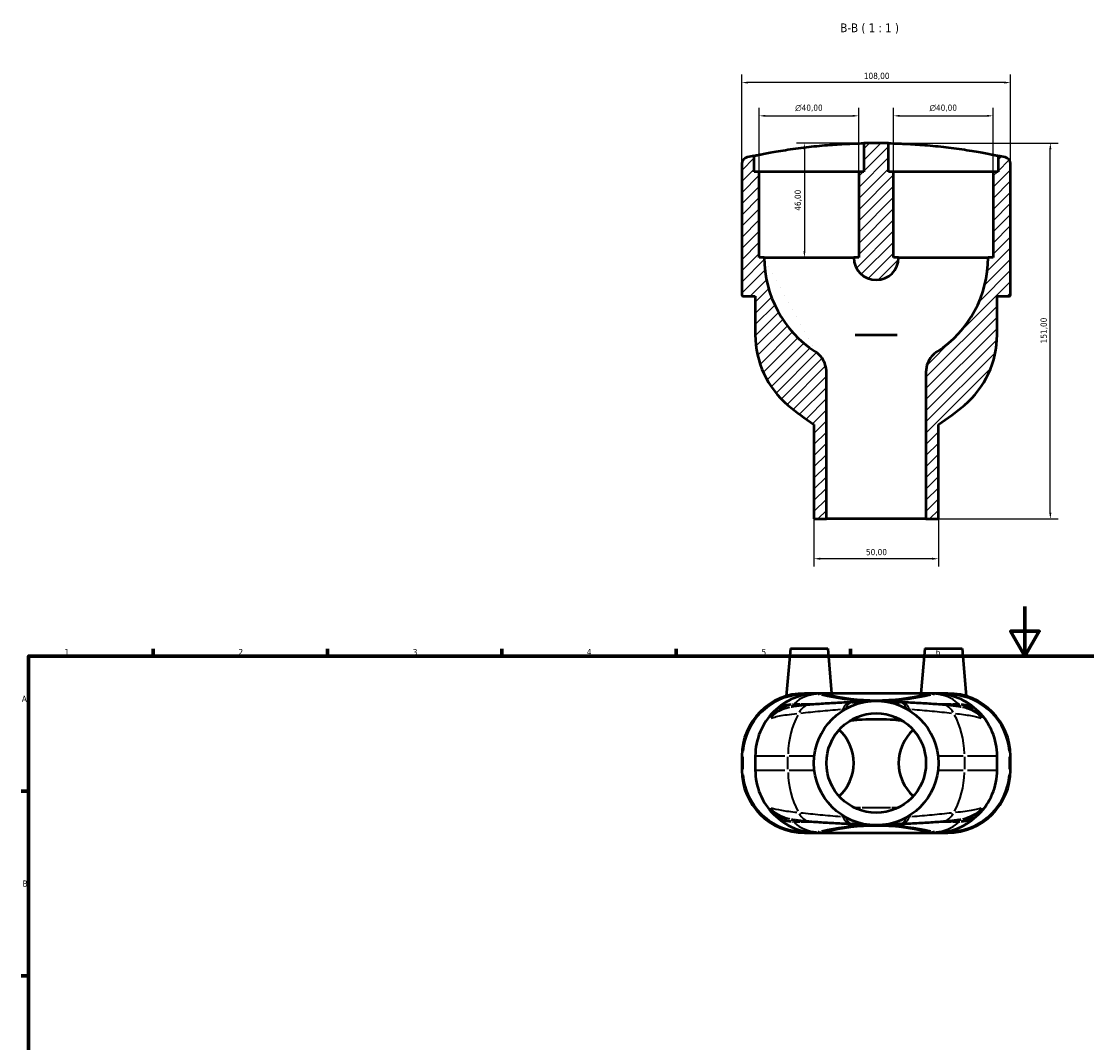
# Model space of a CAD drawing. Header units: millimetres. Extents: x 0 to 890, y 0 to 829.
# Tile 3 of 5: x 17 to 445, y 419 to 829. Entities that reach past the tile are written whole.
import ezdxf

# ---------------------------------------------------------------- set-up
doc = ezdxf.new("R2010")
doc.units = ezdxf.units.MM
for name, color, linetype, lineweight in [('Border (ISO)', 7, 'Continuous', 70), ('Dimension (ISO)', 7, 'Continuous', 25), ('Hatch (ISO)', 7, 'Continuous', 18), ('Symbol (ISO)', 7, 'Continuous', 25), ('Visible (ISO)', 7, 'Continuous', 50), ('Visible Narrow (ISO)', 7, 'Continuous', 35)]:
    doc.layers.add(name, color=color, linetype=linetype, lineweight=lineweight)
doc.styles.add('Label Text (ISO)', font='tahoma.ttf')
doc.styles.add('Note Text (ISO)', font='tahoma.ttf')
doc.dimstyles.new('Default (ISO)', dxfattribs={"dimtxt": 2.5, "dimasz": 2.5, "dimexe": 3.175, "dimexo": 0, "dimgap": 0.762, "dimtad": 1, "dimrnd": 1e-08, "dimzin": 0, "dimtxsty": 'Note Text (ISO)', "dimcen": 0.09, "dimdle": 10, "dimclrd": 256, "dimclre": 256, "dimclrt": 232, "dimazin": 0, "dimtfac": 1.40208, "dimtmove": 0, "dimatfit": 3, "dimfxl": 1, "dimtolj": 1, "dimtzin": 0, "dimlwd": -1, "dimlwe": -1, "dimarcsym": 0})

# ---------------------------------------------------------------- blocks, each defined once
blk = doc.blocks.new('Borders Default Border')
at = {"layer": 'Border (ISO)'}
for p, q in [((70.08, 574), (70.08, 576.9)), ((140.17, 574), (140.17, 576.9)), ((210.25, 574), (210.25, 576.9)), ((280.33, 574), (280.33, 576.9)), ((350.42, 574), (350.42, 576.9)), ((20, 519.75), (17.1, 519.75)), ((20, 445.5), (17.1, 445.5))]:
    blk.add_line(p, q, dxfattribs=at)
at = {"layer": 'Border (ISO)', "flags": 128}
for points in [[(420.5, 594), (420.5, 574), (414.73, 584), (426.27, 584), (420.5, 574)], [(20, 20), (20, 574), (821, 574), (821, 20), (20, 20)]]:
    blk.add_lwpolyline(points, dxfattribs=at)
at = {"layer": 'Border (ISO)', "color": 232, "true_color": 0xca0064, "char_height": 2.5, "attachment_point": 7, "style": 'Note Text (ISO)'}
for s, insert in [('1', (34.48, 574.4)), ('2', (104.37, 574.4)), ('3', (174.43, 574.35)), ('4', (244.42, 574.4)), ('5', (314.64, 574.35)), ('6', (384.66, 574.35)), ('A', (17.29, 555.62)), ('B', (17.59, 481.37))]:
    blk.add_mtext(s, dxfattribs=dict(at, insert=insert))
blk = doc.blocks.new('*D7')
at = {"layer": 'Defpoints', "color": 0, "transparency": 16777216}
for p in [(360.72, 780.14), (430.72, 780.14), (380.72, 629.14)]:
    blk.add_point(p, dxfattribs=at)
at = {"layer": 'Dimension (ISO)', "transparency": 16777216}
for p, q in [((360.72, 780.14), (433.9, 780.14)), ((430.72, 631.64), (430.72, 777.64)), ((380.72, 629.14), (433.9, 629.14))]:
    blk.add_line(p, q, dxfattribs=at)
for points in [[(430.31, 777.64), (431.14, 777.64), (430.72, 780.14)], [(430.31, 631.64), (431.14, 631.64), (430.72, 629.14)]]:
    blk.add_solid(points, dxfattribs=at)
at = {"layer": 'Dimension (ISO)', "color": 232, "true_color": 0xca0064, "transparency": 16777216, "insert": (426.79, 699.69), "char_height": 2.5, "attachment_point": 1, "rotation": 90, "style": 'Note Text (ISO)'}
blk.add_mtext('\\A1;151,00', dxfattribs=at)
blk = doc.blocks.new('*D8')
at = {"layer": 'Defpoints', "color": 0, "transparency": 16777216}
for p in [(353.72, 791.1), (313.72, 768.64), (353.72, 768.64)]:
    blk.add_point(p, dxfattribs=at)
at = {"layer": 'Dimension (ISO)', "transparency": 16777216}
for p, q in [((313.72, 768.64), (313.72, 794.28)), ((353.72, 768.64), (353.72, 794.28)), ((316.22, 791.1), (351.22, 791.1))]:
    blk.add_line(p, q, dxfattribs=at)
for points in [[(316.22, 791.52), (316.22, 790.69), (313.72, 791.1)], [(351.22, 791.52), (351.22, 790.69), (353.72, 791.1)]]:
    blk.add_solid(points, dxfattribs=at)
at = {"layer": 'Dimension (ISO)', "color": 232, "true_color": 0xca0064, "transparency": 16777216, "insert": (328.17, 795.63), "char_height": 2.5, "attachment_point": 1, "style": 'Note Text (ISO)'}
blk.add_mtext('\\A1;\\fAIGDT|b0|i0;\\H2.5000;\\ln\\fTahoma|b0|i0;\\H2.5000;40,00', dxfattribs=at)
blk = doc.blocks.new('*D9')
at = {"layer": 'Defpoints', "color": 0, "transparency": 16777216}
for p in [(407.72, 791.1), (367.72, 768.64), (407.72, 768.64)]:
    blk.add_point(p, dxfattribs=at)
at = {"layer": 'Dimension (ISO)', "transparency": 16777216}
for p, q in [((367.72, 768.64), (367.72, 794.28)), ((407.72, 768.64), (407.72, 794.28)), ((370.22, 791.1), (405.22, 791.1))]:
    blk.add_line(p, q, dxfattribs=at)
for points in [[(370.22, 791.52), (370.22, 790.69), (367.72, 791.1)], [(405.22, 791.52), (405.22, 790.69), (407.72, 791.1)]]:
    blk.add_solid(points, dxfattribs=at)
at = {"layer": 'Dimension (ISO)', "color": 232, "true_color": 0xca0064, "transparency": 16777216, "insert": (382.17, 795.63), "char_height": 2.5, "attachment_point": 1, "style": 'Note Text (ISO)'}
blk.add_mtext('\\A1;\\fAIGDT|b0|i0;\\H2.5000;\\ln\\fTahoma|b0|i0;\\H2.5000;40,00', dxfattribs=at)
blk = doc.blocks.new('*D10')
at = {"layer": 'Defpoints', "color": 0, "transparency": 16777216}
for p in [(306.72, 804.47), (306.72, 771.76), (414.72, 771.76)]:
    blk.add_point(p, dxfattribs=at)
at = {"layer": 'Dimension (ISO)', "transparency": 16777216}
for p, q in [((306.72, 771.76), (306.72, 807.65)), ((414.72, 771.76), (414.72, 807.65)), ((412.22, 804.47), (309.22, 804.47))]:
    blk.add_line(p, q, dxfattribs=at)
for points in [[(309.22, 804.89), (309.22, 804.06), (306.72, 804.47)], [(412.22, 804.89), (412.22, 804.06), (414.72, 804.47)]]:
    blk.add_solid(points, dxfattribs=at)
at = {"layer": 'Dimension (ISO)', "color": 232, "true_color": 0xca0064, "transparency": 16777216, "insert": (355.77, 808.41), "char_height": 2.5, "attachment_point": 1, "style": 'Note Text (ISO)'}
blk.add_mtext('\\A1;108,00', dxfattribs=at)
blk = doc.blocks.new('*D11')
at = {"layer": 'Defpoints', "color": 0, "transparency": 16777216}
for p in [(360.72, 780.14), (331.87, 734.14), (333.72, 734.14)]:
    blk.add_point(p, dxfattribs=at)
at = {"layer": 'Dimension (ISO)', "transparency": 16777216}
for p, q in [((360.72, 780.14), (328.7, 780.14)), ((331.87, 777.64), (331.87, 736.64))]:
    blk.add_line(p, q, dxfattribs=at)
for points in [[(331.46, 777.64), (332.29, 777.64), (331.87, 780.14)], [(331.46, 736.64), (332.29, 736.64), (331.87, 734.14)]]:
    blk.add_solid(points, dxfattribs=at)
at = {"layer": 'Dimension (ISO)', "color": 232, "true_color": 0xca0064, "transparency": 16777216, "insert": (327.94, 752.97), "char_height": 2.5, "attachment_point": 1, "rotation": 90, "style": 'Note Text (ISO)'}
blk.add_mtext('\\A1;46,00', dxfattribs=at)
blk = doc.blocks.new('*D12')
at = {"layer": 'Defpoints', "color": 0, "transparency": 16777216}
for p in [(335.72, 629.14), (385.72, 629.14), (335.72, 613.14)]:
    blk.add_point(p, dxfattribs=at)
at = {"layer": 'Dimension (ISO)', "transparency": 16777216}
for p, q in [((335.72, 629.14), (335.72, 609.97)), ((385.72, 629.14), (385.72, 609.97)), ((383.22, 613.14), (338.22, 613.14))]:
    blk.add_line(p, q, dxfattribs=at)
for points in [[(338.22, 613.56), (338.22, 612.73), (335.72, 613.14)], [(383.22, 613.56), (383.22, 612.73), (385.72, 613.14)]]:
    blk.add_solid(points, dxfattribs=at)
at = {"layer": 'Dimension (ISO)', "color": 232, "true_color": 0xca0064, "transparency": 16777216, "insert": (356.62, 617.08), "char_height": 2.5, "attachment_point": 1, "style": 'Note Text (ISO)'}
blk.add_mtext('\\A1;50,00', dxfattribs=at)

msp = doc.modelspace()

# ---------------------------------------------------------------- hatches: boundary and pattern name
at = {"layer": 'Hatch (ISO)'}
h = msp.add_hatch(dxfattribs=at)
h.set_pattern_fill('ANSI31', color=256, scale=25.4, style=0)
h.set_pattern_definition([(45, (0, 0), (-2.245064, 2.245064), [])])
edge = h.paths.add_edge_path()
edge.add_line((409.722, 775.093), (409.722, 768.645))
edge.add_line((409.722, 768.645), (407.722, 768.645))
edge.add_line((407.722, 768.645), (407.722, 734.145))
edge.add_line((407.722, 734.145), (405.722, 734.145))
edge.add_ellipse((360.722, 734.145), major_axis=(45, 0), ratio=1, start_angle=303.05573, end_angle=360, ccw=False)
edge.add_spline(control_points=[(385.267, 696.428), (384.421, 695.878), (383.664, 695.202), (382.376, 693.648), (381.854, 692.777), (380.976, 690.639), (380.722, 689.349), (380.722, 688.047)], knot_values=[-0.996239, -0.996239, -0.996239, -0.996239, -0.6934417, -0.6934417, -0.3906445, -0.3906445, 0, 0, 0, 0], degree=3, periodic=0)
edge.add_line((380.722, 688.047), (380.722, 629.145))
edge.add_line((380.722, 629.145), (385.722, 629.145))
edge.add_line((385.722, 629.145), (385.722, 667.133))
edge.add_ellipse((328.322, 755.545), major_axis=(57.4, -88.412), ratio=1, start_angle=0, end_angle=7.07492)
edge.add_ellipse((372.422, 703.115), major_axis=(23.752, -28.239), ratio=1, start_angle=0, end_angle=49.93204)
edge.add_line((409.322, 703.115), (409.322, 718.645))
edge.add_line((409.322, 718.645), (414.222, 718.645))
edge.add_ellipse((414.222, 719.145), major_axis=(0, -0.5), ratio=1, start_angle=0, end_angle=90)
edge.add_line((414.722, 719.145), (414.722, 771.757))
edge.add_ellipse((411.922, 771.757), major_axis=(2.8, 0), ratio=1, start_angle=0, end_angle=77.54241)
edge.add_ellipse((360.722, 539.996), major_axis=(51.804, 234.494), ratio=1, start_angle=0, end_angle=0.68424)
edge = h.paths.add_edge_path()
edge.add_line((365.722, 768.645), (365.722, 780.093))
edge.add_ellipse((360.722, 539.996), major_axis=(5, 240.096), ratio=1, start_angle=0, end_angle=2.38602)
edge.add_line((355.722, 780.093), (355.722, 768.645))
edge.add_line((355.722, 768.645), (353.722, 768.645))
edge.add_line((353.722, 768.645), (353.722, 734.145))
edge.add_line((353.722, 734.145), (351.722, 734.145))
edge.add_ellipse((360.722, 734.145), major_axis=(-9, 0), ratio=1, start_angle=0, end_angle=180)
edge.add_line((369.722, 734.145), (367.722, 734.145))
edge.add_line((367.722, 734.145), (367.722, 768.645))
edge.add_line((367.722, 768.645), (365.722, 768.645))
edge = h.paths.add_edge_path()
edge.add_ellipse((309.522, 771.757), major_axis=(-0.604, 2.734), ratio=1, start_angle=0, end_angle=77.54241)
edge.add_line((306.722, 771.757), (306.722, 719.145))
edge.add_ellipse((307.222, 719.145), major_axis=(-0.5, 0), ratio=1, start_angle=0, end_angle=90)
edge.add_line((307.222, 718.645), (312.122, 718.645))
edge.add_line((312.122, 718.645), (312.122, 703.115))
edge.add_ellipse((349.022, 703.115), major_axis=(-36.9, 0), ratio=1, start_angle=0, end_angle=49.93204)
edge.add_ellipse((393.122, 755.545), major_axis=(-67.852, -80.669), ratio=1, start_angle=0, end_angle=7.07492)
edge.add_line((335.722, 667.133), (335.722, 629.145))
edge.add_line((335.722, 629.145), (340.722, 629.145))
edge.add_line((340.722, 629.145), (340.722, 688.047))
edge.add_spline(control_points=[(340.722, 688.047), (340.722, 689.056), (340.569, 690.06), (339.968, 691.987), (339.524, 692.9), (338.21, 694.801), (337.268, 695.718), (336.176, 696.428)], knot_values=[-0.996239, -0.996239, -0.996239, -0.996239, -0.6934417, -0.6934417, -0.3906445, -0.3906445, 0, 0, 0, 0], degree=3, periodic=0)
edge.add_ellipse((360.722, 734.145), major_axis=(-24.545, -37.716), ratio=1, start_angle=303.05573, end_angle=360, ccw=False)
edge.add_line((315.722, 734.145), (313.722, 734.145))
edge.add_line((313.722, 734.145), (313.722, 768.645))
edge.add_line((313.722, 768.645), (311.722, 768.645))
edge.add_line((311.722, 768.645), (311.722, 775.093))
edge.add_ellipse((360.722, 539.996), major_axis=(-49, 235.096), ratio=1, start_angle=0, end_angle=0.68424)

# ---------------------------------------------------------------- linework, layer by layer
at = {"layer": 'Visible (ISO)'}
for p, q in [((355.722, 780.093), (355.722, 768.645)), ((365.722, 768.645), (365.722, 780.093)), ((306.722, 771.757), (306.722, 719.145)), ((311.722, 768.645), (311.722, 775.093)), ((409.722, 775.093), (409.722, 768.645)), ((414.722, 719.145), (414.722, 771.757)), ((313.722, 768.645), (311.722, 768.645)), ((313.722, 734.145), (313.722, 768.645)), ((353.722, 768.645), (313.722, 768.645)), ((355.722, 768.645), (353.722, 768.645)), ((353.722, 768.645), (353.722, 734.145)), ((367.722, 768.645), (365.722, 768.645)), ((367.722, 734.145), (367.722, 768.645)), ((407.722, 768.645), (367.722, 768.645)), ((409.722, 768.645), (407.722, 768.645)), ((407.722, 768.645), (407.722, 734.145)), ((315.722, 734.145), (313.722, 734.145)), ((315.722, 734.145), (351.722, 734.145)), ((353.722, 734.145), (351.722, 734.145)), ((369.722, 734.145), (367.722, 734.145)), ((369.722, 734.145), (405.722, 734.145)), ((407.722, 734.145), (405.722, 734.145)), ((307.222, 718.645), (312.122, 718.645)), ((312.122, 718.645), (312.122, 703.115)), ((409.322, 703.115), (409.322, 718.645)), ((409.322, 718.645), (414.222, 718.645)), ((369.169, 702.945), (352.274, 702.945)), ((340.722, 629.145), (340.722, 688.047)), ((380.722, 688.047), (380.722, 629.145)), ((335.722, 667.133), (335.722, 629.145)), ((385.722, 629.145), (385.722, 667.133)), ((335.722, 629.145), (340.722, 629.145)), ((380.722, 629.145), (340.722, 629.145)), ((380.722, 629.145), (385.722, 629.145)), ((326.222, 577.052), (324.551, 557.95)), ((326.222, 577.052), (341.222, 577.052)), ((341.222, 577.052), (342.797, 559.052)), ((380.222, 577.052), (378.647, 559.052)), ((380.222, 577.052), (395.222, 577.052)), ((395.222, 577.052), (396.893, 557.95)), ((337.322, 559.052), (331.922, 559.052)), ((338.896, 559.052), (337.322, 559.052)), ((382.521, 559.052), (338.922, 559.052)), ((384.122, 559.052), (382.548, 559.052)), ((389.522, 559.052), (384.122, 559.052)), ((306.722, 533.852), (306.722, 528.252)), ((312.122, 533.852), (312.122, 528.252)), ((409.322, 528.252), (409.322, 533.852)), ((414.722, 528.252), (414.722, 533.852)), ((331.922, 503.052), (337.322, 503.052)), ((337.322, 503.052), (338.896, 503.052)), ((338.922, 503.052), (382.521, 503.052)), ((382.548, 503.052), (384.122, 503.052)), ((384.122, 503.052), (389.522, 503.052))]:
    msp.add_line(p, q, dxfattribs=at)
for radius in [25, 20]:
    msp.add_circle((360.722, 531.052), radius, dxfattribs=at)
for centre, radius, start, end in [((360.722, 539.996), 240.148, 88.80699, 91.19301), ((309.522, 771.757), 2.8, 102.45759, 180), ((360.722, 539.996), 240.148, 101.77335, 102.45759), ((360.722, 539.996), 240.148, 77.54241, 78.22665), ((411.922, 771.757), 2.8, 0, 77.54241), ((360.722, 734.145), 45, 180, 236.94427), ((360.722, 734.145), 9, 180, 0), ((360.722, 734.145), 45, 303.05573, 0), ((307.222, 719.145), 0.5, 180, 270), ((414.222, 719.145), 0.5, 270, 0), ((349.022, 703.115), 36.9, 180, 229.93204), ((372.422, 703.115), 36.9, 310.06796, 0), ((393.122, 755.545), 105.411, 229.93204, 237.00696), ((328.322, 755.545), 105.411, 302.99304, 310.06796), ((331.922, 533.852), 25.2, 90, 180), ((337.322, 533.852), 25.2, 90, 134.78771), ((360.722, 640.966), 84.714, 256.06141, 283.93859), ((384.122, 533.852), 25.2, 45.21229, 90), ((389.522, 533.852), 25.2, 0, 90), ((337.322, 533.852), 25.2, 134.78771, 180), ((384.122, 533.852), 25.2, 0, 45.21229), ((333.722, 531.052), 18, 312.20697, 47.79303), ((387.722, 531.052), 18, 132.20697, 227.79303), ((331.922, 528.252), 25.2, 180, 270), ((337.322, 528.252), 25.2, 180, 225.21229), ((389.522, 528.252), 25.2, 270, 0), ((384.122, 528.252), 25.2, 314.78771, 0), ((337.322, 528.252), 25.2, 225.21229, 270), ((384.122, 528.252), 25.2, 270, 314.78771), ((360.722, 421.138), 84.714, 76.06141, 103.93859)]:
    msp.add_arc(centre, radius, start, end, dxfattribs=at)
for centre, major_axis, ratio, start_param, end_param in [((360.893, 552.869), (-26.049, 0.038), 0.1092595, 5.098838, 5.134747), ((360.555, 552.872), (-26.04, -0.037), 0.1091872, 4.2900279, 4.3259499), ((360.889, 509.232), (26.04, 0.037), 0.1091872, 4.2900279, 4.3259499), ((360.551, 509.235), (26.049, -0.038), 0.1092595, 5.098838, 5.134747)]:
    msp.add_ellipse(centre, major_axis=major_axis, ratio=ratio, start_param=start_param, end_param=end_param, dxfattribs=at)
for points, knots in [([(311.722, 775.093), (311.722, 775.093), (311.854, 775.12), (312.41, 775.235), (312.834, 775.322), (313.952, 775.547), (314.648, 775.685), (316.253, 775.993), (317.163, 776.163), (319.108, 776.514), (320.212, 776.706), (322.618, 777.106), (323.918, 777.312), (326.633, 777.717), (328.049, 777.916), (330.9, 778.29), (332.334, 778.465), (335.099, 778.778), (336.524, 778.927), (339.363, 779.197), (340.776, 779.319), (343.488, 779.529), (344.789, 779.619), (347.197, 779.767), (348.303, 779.825), (350.257, 779.919), (351.173, 779.956), (352.788, 780.015), (353.487, 780.036), (354.609, 780.067), (355.033, 780.077), (355.59, 780.09), (355.722, 780.093), (355.722, 780.093)], [6.6551046, 6.6551046, 6.6551046, 6.6551046, 7.0697616, 7.0697616, 7.4844186, 7.4844186, 7.8990756, 7.8990756, 8.3137326, 8.3137326, 8.7328381, 8.7328381, 9.1519435, 9.1519435, 9.571049, 9.571049, 9.9901544, 9.9901544, 10.4058665, 10.4058665, 10.8215785, 10.8215785, 11.2372906, 11.2372906, 11.6530026, 11.6530026, 12.0673043, 12.0673043, 12.4816059, 12.4816059, 12.8959075, 12.8959075, 13.3102092, 13.3102092, 13.3102092, 13.3102092]), ([(365.722, 780.093), (365.722, 780.093), (365.854, 780.09), (366.41, 780.077), (366.835, 780.067), (367.957, 780.036), (368.656, 780.015), (370.27, 779.956), (371.186, 779.919), (373.141, 779.825), (374.247, 779.767), (376.654, 779.619), (377.956, 779.529), (380.668, 779.319), (382.081, 779.197), (384.919, 778.927), (386.345, 778.778), (389.11, 778.465), (390.544, 778.29), (393.394, 777.916), (394.81, 777.717), (397.525, 777.312), (398.826, 777.106), (401.231, 776.706), (402.336, 776.514), (404.281, 776.163), (405.19, 775.993), (406.795, 775.685), (407.491, 775.547), (408.61, 775.322), (409.033, 775.235), (409.589, 775.12), (409.722, 775.093), (409.722, 775.093)], [6.6551046, 6.6551046, 6.6551046, 6.6551046, 7.0694062, 7.0694062, 7.4837079, 7.4837079, 7.8980095, 7.8980095, 8.3123112, 8.3123112, 8.7280232, 8.7280232, 9.1437353, 9.1437353, 9.5594473, 9.5594473, 9.9751593, 9.9751593, 10.3942648, 10.3942648, 10.8133703, 10.8133703, 11.2324757, 11.2324757, 11.6515812, 11.6515812, 12.0662382, 12.0662382, 12.4808952, 12.4808952, 12.8955522, 12.8955522, 13.3102092, 13.3102092, 13.3102092, 13.3102092]), ([(340.722, 688.047), (340.722, 689.056), (340.569, 690.06), (339.968, 691.987), (339.524, 692.9), (338.21, 694.801), (337.268, 695.718), (336.176, 696.428)], [-0.99623899, -0.99623899, -0.99623899, -0.99623899, -0.69344173, -0.69344173, -0.39064447, -0.39064447, 0, 0, 0, 0]), ([(385.267, 696.428), (384.421, 695.878), (383.664, 695.202), (382.376, 693.648), (381.854, 692.777), (380.976, 690.639), (380.722, 689.349), (380.722, 688.047)], [-0.99623899, -0.99623899, -0.99623899, -0.99623899, -0.69344173, -0.69344173, -0.39064447, -0.39064447, 0, 0, 0, 0]), ([(338.896, 559.052), (338.516, 559.052), (338.129, 558.928), (337.744, 558.683), (337.742, 558.682), (337.74, 558.681)], [0.12079755, 0.12079755, 0.12079755, 0.12079755, 0.42851276, 0.42851276, 0.4301123, 0.4301123, 0.4301123, 0.4301123]), ([(338.922, 559.052), (338.92, 559.052), (338.917, 559.052), (338.908, 559.052), (338.902, 559.052), (338.896, 559.052)], [0.1301869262, 0.1301869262, 0.1301869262, 0.1301869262, 0.1324153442, 0.1324153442, 0.1375459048, 0.1375459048, 0.1375459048, 0.1375459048]), ([(383.703, 558.681), (383.701, 558.682), (383.7, 558.683), (383.435, 558.852), (383.17, 558.962), (382.787, 559.04), (382.667, 559.052), (382.548, 559.052)], [-0.00159982, -0.00159982, -0.00159982, -0.00159982, 0, 0, 0.21101067, 0.21101067, 0.30751942, 0.30751942, 0.30751942, 0.30751942]), ([(333.977, 554.498), (333.415, 554.455), (332.866, 554.411), (331.796, 554.315), (331.275, 554.265), (330.261, 554.159), (329.768, 554.103), (328.809, 553.984), (328.343, 553.921), (327.433, 553.786), (326.99, 553.715), (326.553, 553.637)], [0, 0, 0, 0, 0.19347638, 0.19347638, 0.38695276, 0.38695276, 0.58042914, 0.58042914, 0.77390552, 0.77390552, 0.9673819, 0.9673819, 0.9673819, 0.9673819]), ([(350.218, 555.48), (349.077, 555.426), (347.947, 555.369), (345.707, 555.251), (344.598, 555.19), (342.405, 555.064), (341.32, 554.998), (339.176, 554.863), (338.117, 554.793), (336.026, 554.648), (334.994, 554.574), (333.977, 554.498)], [0, 0, 0, 0, 0.3735146, 0.3735146, 0.7470291, 0.7470291, 1.1205437, 1.1205437, 1.4940583, 1.4940583, 1.8675728, 1.8675728, 1.8675728, 1.8675728]), ([(351.078, 555.519), (351.63, 555.543), (352.178, 555.568), (353.258, 555.62), (353.791, 555.648), (354.836, 555.705), (355.349, 555.734), (356.346, 555.796), (356.831, 555.828), (357.767, 555.895), (358.218, 555.93), (358.648, 555.966)], [-1.08712642, -1.08712642, -1.08712642, -1.08712642, -0.90035773, -0.90035773, -0.71358905, -0.71358905, -0.52682036, -0.52682036, -0.34005168, -0.34005168, -0.15328299, -0.15328299, -0.15328299, -0.15328299]), ([(362.795, 555.966), (363.226, 555.93), (363.676, 555.895), (364.612, 555.828), (365.097, 555.796), (366.095, 555.734), (366.607, 555.705), (367.653, 555.648), (368.186, 555.62), (369.266, 555.568), (369.813, 555.543), (370.365, 555.519)], [-1.10162003, -1.10162003, -1.10162003, -1.10162003, -0.91484229, -0.91484229, -0.72806456, -0.72806456, -0.54128682, -0.54128682, -0.35450909, -0.35450909, -0.16773135, -0.16773135, -0.16773135, -0.16773135]), ([(387.467, 554.498), (386.449, 554.574), (385.417, 554.648), (383.326, 554.793), (382.267, 554.863), (380.123, 554.998), (379.038, 555.064), (376.845, 555.19), (375.736, 555.251), (373.497, 555.369), (372.366, 555.426), (371.225, 555.48)], [0, 0, 0, 0, 0.3735146, 0.3735146, 0.7470291, 0.7470291, 1.1205437, 1.1205437, 1.4940583, 1.4940583, 1.8675728, 1.8675728, 1.8675728, 1.8675728]), ([(394.89, 553.637), (394.454, 553.715), (394.01, 553.786), (393.101, 553.921), (392.634, 553.984), (391.675, 554.103), (391.182, 554.159), (390.168, 554.265), (389.647, 554.315), (388.577, 554.411), (388.029, 554.455), (387.467, 554.498)], [2.36048484, 2.36048484, 2.36048484, 2.36048484, 2.55396122, 2.55396122, 2.7474376, 2.7474376, 2.94091398, 2.94091398, 3.13439036, 3.13439036, 3.32786674, 3.32786674, 3.32786674, 3.32786674]), ([(366.587, 548.415), (366.496, 548.419), (366.405, 548.424), (364.397, 548.52), (362.515, 548.555), (358.928, 548.555), (357.046, 548.52), (355.039, 548.424), (354.947, 548.419), (354.856, 548.415)], [7.1857442, 7.1857442, 7.1857442, 7.1857442, 7.2113367, 7.2113367, 7.7494271, 7.7494271, 8.2875175, 8.2875175, 8.3131101, 8.3131101, 8.3131101, 8.3131101]), ([(349.895, 547.868), (349.895, 547.868), (349.91, 547.878), (349.966, 547.907), (350.008, 547.928), (350.112, 547.971), (350.173, 547.993), (350.306, 548.034), (350.377, 548.052), (350.516, 548.08), (350.583, 548.09), (350.644, 548.096)], [0.00046607, 0.00046607, 0.00046607, 0.00046607, 0.11753127, 0.11753127, 0.23506254, 0.23506254, 0.35259381, 0.35259381, 0.47012508, 0.47012508, 0.58765636, 0.58765636, 0.58765636, 0.58765636]), ([(370.799, 548.096), (370.86, 548.09), (370.928, 548.08), (371.067, 548.052), (371.137, 548.034), (371.27, 547.993), (371.332, 547.971), (371.435, 547.928), (371.477, 547.907), (371.534, 547.878), (371.548, 547.868), (371.548, 547.868)], [0.06172031, 0.06172031, 0.06172031, 0.06172031, 0.17925158, 0.17925158, 0.29678285, 0.29678285, 0.41431412, 0.41431412, 0.53184539, 0.53184539, 0.64891059, 0.64891059, 0.64891059, 0.64891059]), ([(351.781, 513.161), (351.894, 513.147), (352.041, 513.132), (352.472, 513.097), (352.787, 513.08), (353.508, 513.058), (353.916, 513.053), (354.387, 513.052), (354.416, 513.052), (354.445, 513.052)], [-1.09126188, -1.09126188, -1.09126188, -1.09126188, -0.98064758, -0.98064758, -0.8157192, -0.8157192, -0.65079083, -0.65079083, -0.6400383, -0.6400383, -0.6400383, -0.6400383]), ([(366.998, 513.052), (367.445, 513.052), (367.857, 513.057), (368.59, 513.077), (368.912, 513.094), (369.374, 513.129), (369.538, 513.146), (369.662, 513.162)], [0.63987961, 0.63987961, 0.63987961, 0.63987961, 0.80472006, 0.80472006, 0.96956051, 0.96956051, 1.09116984, 1.09116984, 1.09116984, 1.09116984]), ([(326.553, 508.467), (326.99, 508.389), (327.433, 508.317), (328.343, 508.183), (328.809, 508.12), (329.768, 508.001), (330.261, 507.945), (331.275, 507.839), (331.796, 507.788), (332.866, 507.693), (333.415, 507.648), (333.977, 507.606)], [2.36048484, 2.36048484, 2.36048484, 2.36048484, 2.55396122, 2.55396122, 2.7474376, 2.7474376, 2.94091398, 2.94091398, 3.13439036, 3.13439036, 3.32786674, 3.32786674, 3.32786674, 3.32786674]), ([(333.977, 507.606), (334.994, 507.53), (336.026, 507.455), (338.117, 507.311), (339.176, 507.241), (341.32, 507.106), (342.405, 507.04), (344.598, 506.913), (345.707, 506.852), (347.947, 506.735), (349.077, 506.678), (350.218, 506.624)], [0, 0, 0, 0, 0.3735146, 0.3735146, 0.7470291, 0.7470291, 1.1205437, 1.1205437, 1.4940583, 1.4940583, 1.8675728, 1.8675728, 1.8675728, 1.8675728]), ([(358.648, 506.138), (358.219, 506.174), (357.77, 506.208), (356.834, 506.275), (356.348, 506.307), (355.348, 506.369), (354.834, 506.399), (353.787, 506.456), (353.254, 506.484), (352.174, 506.536), (351.628, 506.561), (351.078, 506.585)], [-1.09704657, -1.09704657, -1.09704657, -1.09704657, -0.91118352, -0.91118352, -0.72532048, -0.72532048, -0.53945744, -0.53945744, -0.3535944, -0.3535944, -0.16773135, -0.16773135, -0.16773135, -0.16773135]), ([(370.365, 506.585), (369.816, 506.561), (369.27, 506.536), (368.19, 506.484), (367.656, 506.456), (366.609, 506.399), (366.095, 506.369), (365.095, 506.307), (364.61, 506.275), (363.674, 506.208), (363.225, 506.174), (362.795, 506.138)], [-1.08253136, -1.08253136, -1.08253136, -1.08253136, -0.8966683, -0.8966683, -0.71080524, -0.71080524, -0.52494217, -0.52494217, -0.33907911, -0.33907911, -0.15321605, -0.15321605, -0.15321605, -0.15321605]), ([(371.225, 506.624), (372.366, 506.678), (373.497, 506.735), (375.736, 506.852), (376.845, 506.913), (379.038, 507.04), (380.123, 507.106), (382.267, 507.241), (383.326, 507.311), (385.417, 507.455), (386.449, 507.53), (387.467, 507.606)], [0, 0, 0, 0, 0.3735146, 0.3735146, 0.7470291, 0.7470291, 1.1205437, 1.1205437, 1.4940583, 1.4940583, 1.8675728, 1.8675728, 1.8675728, 1.8675728]), ([(387.467, 507.606), (388.029, 507.648), (388.577, 507.693), (389.647, 507.788), (390.168, 507.839), (391.182, 507.945), (391.675, 508.001), (392.634, 508.12), (393.101, 508.183), (394.01, 508.317), (394.454, 508.389), (394.89, 508.467)], [0, 0, 0, 0, 0.19347638, 0.19347638, 0.38695276, 0.38695276, 0.58042914, 0.58042914, 0.77390552, 0.77390552, 0.9673819, 0.9673819, 0.9673819, 0.9673819]), ([(337.74, 503.423), (337.742, 503.422), (337.744, 503.421), (338.009, 503.252), (338.273, 503.141), (338.657, 503.064), (338.777, 503.052), (338.896, 503.052)], [-0.00159982, -0.00159982, -0.00159982, -0.00159982, 0, 0, 0.21101067, 0.21101067, 0.30751942, 0.30751942, 0.30751942, 0.30751942]), ([(382.521, 503.052), (382.524, 503.052), (382.526, 503.052), (382.535, 503.052), (382.541, 503.052), (382.548, 503.052)], [0.1301869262, 0.1301869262, 0.1301869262, 0.1301869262, 0.1324153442, 0.1324153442, 0.1375459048, 0.1375459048, 0.1375459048, 0.1375459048]), ([(382.548, 503.052), (382.928, 503.052), (383.315, 503.175), (383.7, 503.421), (383.701, 503.422), (383.703, 503.423)], [0.12079755, 0.12079755, 0.12079755, 0.12079755, 0.42851276, 0.42851276, 0.4301123, 0.4301123, 0.4301123, 0.4301123])]:
    msp.add_open_spline(points, degree=3, knots=knots, dxfattribs=at)
for points in [[(338.922, 559.052), (339.39, 558.963), (339.854, 558.861), (340.316, 558.746)], [(381.128, 558.746), (381.589, 558.861), (382.054, 558.963), (382.521, 559.052)], [(382.548, 559.052), (382.538, 559.052), (382.53, 559.052), (382.521, 559.052)], [(354.856, 548.415), (353.462, 548.344), (352.051, 548.243), (350.644, 548.096)], [(370.799, 548.096), (369.393, 548.243), (367.982, 548.344), (366.587, 548.415)], [(338.896, 503.052), (338.905, 503.052), (338.914, 503.052), (338.922, 503.052)], [(340.316, 503.357), (339.854, 503.243), (339.39, 503.141), (338.922, 503.052)], [(382.521, 503.052), (382.054, 503.141), (381.589, 503.243), (381.128, 503.357)]]:
    msp.add_open_spline(points, degree=3, dxfattribs=at)
at = {"layer": 'Visible Narrow (ISO)'}
for p, q in [((331.922, 559.05), (331.922, 558.591)), ((331.942, 558.552), (332.307, 558.552)), ((337.322, 559.051), (337.322, 558.717)), ((337.343, 558.681), (337.719, 558.681)), ((383.724, 558.681), (384.101, 558.681)), ((384.122, 559.051), (384.122, 558.717)), ((389.137, 558.552), (389.502, 558.552)), ((389.522, 558.591), (389.522, 559.05)), ((330.131, 554.688), (330.131, 554.164)), ((336.789, 554.725), (330.481, 554.725)), ((390.962, 554.725), (384.655, 554.725)), ((391.313, 554.688), (391.313, 554.164)), ((306.723, 533.852), (307.183, 533.852)), ((307.222, 528.532), (307.222, 533.572)), ((324.062, 533.852), (312.157, 533.852)), ((325.269, 528.532), (325.269, 533.572)), ((335.326, 533.852), (325.776, 533.852)), ((395.668, 533.852), (386.118, 533.852)), ((396.174, 533.572), (396.174, 528.532)), ((409.287, 533.852), (397.382, 533.852)), ((414.222, 533.572), (414.222, 528.532)), ((414.261, 533.852), (414.72, 533.852)), ((306.723, 528.252), (307.183, 528.252)), ((312.157, 528.252), (324.062, 528.252)), ((325.776, 528.252), (335.326, 528.252)), ((386.118, 528.252), (395.668, 528.252)), ((397.382, 528.252), (409.287, 528.252)), ((414.261, 528.252), (414.72, 528.252)), ((330.131, 507.416), (330.131, 507.94)), ((330.481, 507.379), (336.789, 507.379)), ((384.655, 507.379), (390.962, 507.379)), ((391.313, 507.416), (391.313, 507.94)), ((331.922, 503.053), (331.922, 503.513)), ((332.307, 503.552), (331.942, 503.552)), ((337.322, 503.053), (337.322, 503.387)), ((337.719, 503.423), (337.343, 503.423)), ((384.101, 503.423), (383.724, 503.423)), ((384.122, 503.053), (384.122, 503.387)), ((389.502, 503.552), (389.137, 503.552)), ((389.522, 503.513), (389.522, 503.053))]:
    msp.add_line(p, q, dxfattribs=at)
for centre, radius, start, end in [((331.922, 533.852), 24.7, 94.5, 175.5), ((337.322, 544.481), 14.2, 92.20724, 131.93753), ((360.722, 651.595), 95.714, 256.72184, 267.78705), ((360.722, 651.595), 95.714, 272.21294, 283.27816), ((384.122, 544.481), 14.2, 48.06247, 87.79276), ((389.522, 533.852), 24.7, 4.5, 85.5), ((331.922, 528.252), 24.7, 184.5, 265.5), ((389.522, 528.252), 24.7, 274.5, 355.5), ((337.322, 517.623), 14.2, 228.06247, 267.79276), ((360.722, 410.509), 95.714, 92.21294, 103.27816), ((360.722, 410.509), 95.714, 76.72184, 87.78706), ((384.122, 517.623), 14.2, 272.20724, 311.93753)]:
    msp.add_arc(centre, radius, start, end, dxfattribs=at)
for centre, major_axis, ratio, start_param, end_param in [((327.318, 543.93), (-7.749, 7.807), 0.9352681, 5.5349368, 6.2438038), ((326.36, 578.766), (1.741, -24.939), 0.1606121, 6.0362452, 6.2163997), ((327.432, 578.827), (1.087, -24.976), 0.1610265, 6.0287166, 6.2015194), ((334.801, 543.529), (-0.824, 10.969), 0.598776, 0.0387207, 0.735693), ((355.189, 533.852), (0, 25.2), 0.4729193, 0.7262981, 0.7728484), ((350.742, 544.493), (-0.524, 10.988), 0.429054, 0.0351111, 0.6671118), ((351.551, 544.529), (-0.473, 10.99), 0.394109, 0.0350983, 0.6668677), ((369.893, 544.529), (0.473, 10.99), 0.394109, 5.6163176, 6.248087), ((370.702, 544.493), (0.524, 10.988), 0.429054, 5.6160735, 6.2480742), ((366.255, 533.852), (0, 25.2), 0.4729193, 5.5103369, 5.5568872), ((386.643, 543.529), (0.824, 10.969), 0.598776, 5.5474923, 6.2444646), ((394.012, 578.827), (-1.087, -24.976), 0.1610265, 0.0816659, 0.2544687), ((395.084, 578.766), (-1.741, -24.939), 0.1606121, 0.0667856, 0.2469401), ((394.125, 543.93), (7.749, 7.807), 0.9352681, 0.0393815, 0.7482485), ((341.491, 533.852), (0, 25.2), 0.6436958, 0.8585343, 1.5333088), ((355.308, 539.46), (-5.413, 8.408), 0.7102192, 5.6369431, 6.2491726), ((366.135, 539.46), (5.413, 8.408), 0.7102192, 0.0340127, 0.6462422), ((379.953, 533.852), (0, 25.2), 0.6436958, 4.7498765, 5.424651), ((341.491, 528.252), (0, -25.2), 0.6436958, 4.7498765, 5.424651), ((379.953, 528.252), (0, -25.2), 0.6436958, 0.8585343, 1.5333088), ((327.318, 518.174), (-7.749, -7.807), 0.9352681, 0.0393815, 0.7482485), ((334.801, 518.575), (-0.824, -10.969), 0.598776, 5.5474923, 6.2444646), ((355.189, 528.252), (0, -25.2), 0.4729193, 5.5103369, 5.5568872), ((366.255, 528.252), (0, -25.2), 0.4729193, 0.7262981, 0.7728484), ((386.643, 518.575), (0.824, -10.969), 0.598776, 0.0387207, 0.735693), ((394.125, 518.174), (7.749, -7.807), 0.9352681, 5.5349368, 6.2438038), ((326.36, 483.338), (1.741, 24.939), 0.1606121, 0.0667856, 0.2469401), ((327.432, 483.277), (1.087, 24.976), 0.1610265, 0.0816659, 0.2544687), ((350.742, 517.611), (-0.524, -10.988), 0.429054, 5.6160735, 6.2480742), ((351.551, 517.574), (-0.473, -10.99), 0.394109, 5.6163176, 6.248087), ((369.893, 517.574), (0.473, -10.99), 0.394109, 0.0350983, 0.6668677), ((370.702, 517.611), (0.524, -10.988), 0.429054, 0.0351111, 0.6671118), ((394.012, 483.277), (-1.087, 24.976), 0.1610265, 6.0287166, 6.2015194), ((395.084, 483.338), (-1.741, 24.939), 0.1606121, 6.0362452, 6.2163997)]:
    msp.add_ellipse(centre, major_axis=major_axis, ratio=ratio, start_param=start_param, end_param=end_param, dxfattribs=at)
for points, knots in [([(318.499, 549.378), (319.175, 550.135), (319.961, 550.821), (321.79, 552.054), (322.869, 552.591), (324.667, 553.209), (325.318, 553.387), (326.011, 553.532)], [0.1332027, 0.1332027, 0.1332027, 0.1332027, 1.0695559, 1.0695559, 2.1052803, 2.1052803, 2.652756, 2.652756, 2.652756, 2.652756]), ([(326.44, 554.426), (325.31, 554.125), (324.303, 553.769), (322.336, 552.837), (321.383, 552.239), (319.779, 550.923), (319.095, 550.217), (318.505, 549.447)], [-3.0578606, -3.0578606, -3.0578606, -3.0578606, -2.1052803, -2.1052803, -1.0695559, -1.0695559, -0.154524, -0.154524, -0.154524, -0.154524]), ([(327.411, 554.666), (327.35, 554.652), (327.289, 554.638), (327.167, 554.609), (327.106, 554.594), (327.046, 554.579)], [0.00543982, 0.00543982, 0.00543982, 0.00543982, 0.054398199, 0.054398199, 0.103356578, 0.103356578, 0.103356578, 0.103356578]), ([(329.995, 554.725), (329.589, 554.724), (329.182, 554.72), (328.371, 554.704), (327.967, 554.692), (327.566, 554.676)], [0.01355187, 0.01355187, 0.01355187, 0.01355187, 0.13551868, 0.13551868, 0.2574855, 0.2574855, 0.2574855, 0.2574855]), ([(330.457, 551.123), (332.979, 551.418), (335.574, 551.694), (340.888, 552.208), (343.606, 552.445), (346.373, 552.664)], [-1.7741942, -1.7741942, -1.7741942, -1.7741942, -0.9337864, -0.9337864, -0.0933786, -0.0933786, -0.0933786, -0.0933786]), ([(375.07, 552.664), (377.837, 552.445), (380.555, 552.208), (385.869, 551.694), (388.465, 551.418), (390.987, 551.123)], [-1.7741942, -1.7741942, -1.7741942, -1.7741942, -0.9337864, -0.9337864, -0.0933786, -0.0933786, -0.0933786, -0.0933786]), ([(393.878, 554.676), (393.476, 554.692), (393.072, 554.704), (392.261, 554.72), (391.855, 554.724), (391.448, 554.725)], [0.01355187, 0.01355187, 0.01355187, 0.01355187, 0.13551868, 0.13551868, 0.2574855, 0.2574855, 0.2574855, 0.2574855]), ([(394.398, 554.579), (394.337, 554.594), (394.276, 554.609), (394.154, 554.638), (394.093, 554.652), (394.032, 554.666)], [0.00543982, 0.00543982, 0.00543982, 0.00543982, 0.054398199, 0.054398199, 0.103356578, 0.103356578, 0.103356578, 0.103356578]), ([(402.938, 549.447), (402.579, 549.917), (402.184, 550.363), (400.807, 551.714), (399.708, 552.497), (397.884, 553.432), (397.248, 553.704), (396.073, 554.121), (395.553, 554.28), (395.002, 554.426)], [-3.0646331, -3.0646331, -3.0646331, -3.0646331, -2.5063217, -2.5063217, -1.2531608, -1.2531608, -0.6265804, -0.6265804, -0.1612965, -0.1612965, -0.1612965, -0.1612965]), ([(395.43, 553.533), (395.506, 553.517), (395.581, 553.501), (396.44, 553.31), (397.172, 553.091), (399.259, 552.294), (400.497, 551.575), (402.066, 550.288), (402.526, 549.847), (402.945, 549.378)], [0.566401, 0.566401, 0.566401, 0.566401, 0.6265804, 0.6265804, 1.2531608, 1.2531608, 2.5063217, 2.5063217, 3.0859544, 3.0859544, 3.0859544, 3.0859544]), ([(318.542, 549.152), (318.806, 549.239), (319.093, 549.325), (320.823, 549.801), (322.716, 550.164), (326.173, 550.651), (327.47, 550.807), (328.85, 550.948)], [-1.3367637, -1.3367637, -1.3367637, -1.3367637, -1.1791402, -1.1791402, -0.4535155, -0.4535155, -0.070356, -0.070356, -0.070356, -0.070356]), ([(392.593, 550.948), (394.875, 550.714), (396.927, 550.441), (400.411, 549.835), (401.841, 549.502), (402.901, 549.151)], [-3.2575108, -3.2575108, -3.2575108, -3.2575108, -2.6242478, -2.6242478, -1.9911031, -1.9911031, -1.9911031, -1.9911031]), ([(403.235, 549.17), (403.217, 549.432), (403.162, 549.694), (402.879, 550.511), (402.521, 551.064), (402.004, 551.605)], [-27.72398715, -27.72398715, -27.72398715, -27.72398715, -27.55214196, -27.55214196, -27.18706338, -27.18706338, -27.18706338, -27.18706338]), ([(318.209, 512.933), (318.227, 512.672), (318.281, 512.41), (318.565, 511.593), (318.922, 511.04), (319.439, 510.499)], [-27.72398715, -27.72398715, -27.72398715, -27.72398715, -27.55214196, -27.55214196, -27.18706338, -27.18706338, -27.18706338, -27.18706338]), ([(326.014, 508.571), (325.938, 508.587), (325.862, 508.603), (325.004, 508.794), (324.271, 509.013), (322.185, 509.81), (320.947, 510.529), (319.378, 511.816), (318.917, 512.257), (318.499, 512.726)], [0.566401, 0.566401, 0.566401, 0.566401, 0.6265804, 0.6265804, 1.2531608, 1.2531608, 2.5063217, 2.5063217, 3.0859544, 3.0859544, 3.0859544, 3.0859544]), ([(318.505, 512.657), (318.865, 512.187), (319.259, 511.741), (320.636, 510.39), (321.735, 509.606), (323.559, 508.672), (324.195, 508.4), (325.371, 507.983), (325.89, 507.824), (326.441, 507.678)], [-3.0646331, -3.0646331, -3.0646331, -3.0646331, -2.5063217, -2.5063217, -1.2531608, -1.2531608, -0.6265804, -0.6265804, -0.1612965, -0.1612965, -0.1612965, -0.1612965]), ([(328.85, 511.156), (326.569, 511.389), (324.516, 511.662), (321.033, 512.269), (319.602, 512.602), (318.542, 512.952)], [-3.2575108, -3.2575108, -3.2575108, -3.2575108, -2.6242478, -2.6242478, -1.9911031, -1.9911031, -1.9911031, -1.9911031]), ([(346.373, 509.44), (343.606, 509.658), (340.888, 509.896), (335.574, 510.41), (332.979, 510.686), (330.457, 510.98)], [-1.7741942, -1.7741942, -1.7741942, -1.7741942, -0.9337864, -0.9337864, -0.0933786, -0.0933786, -0.0933786, -0.0933786]), ([(366.419, 513.053), (366.037, 513.055), (365.646, 513.058), (363.814, 513.075), (362.263, 513.093), (360.722, 513.093), (358.869, 513.093), (357.012, 513.066), (355.234, 513.054), (355.128, 513.054), (355.023, 513.053)], [-0.5758837, -0.5758837, -0.5758837, -0.5758837, -0.4503513, -0.4503513, 0, 0, 0, 0.5414013, 0.5414013, 0.5760424, 0.5760424, 0.5760424, 0.5760424]), ([(390.987, 510.98), (388.465, 510.686), (385.869, 510.41), (380.555, 509.896), (377.837, 509.658), (375.07, 509.44)], [-1.7741942, -1.7741942, -1.7741942, -1.7741942, -0.9337864, -0.9337864, -0.0933786, -0.0933786, -0.0933786, -0.0933786]), ([(402.901, 512.952), (402.638, 512.865), (402.351, 512.779), (400.62, 512.303), (398.728, 511.94), (395.271, 511.453), (393.974, 511.297), (392.593, 511.156)], [-1.3367637, -1.3367637, -1.3367637, -1.3367637, -1.1791402, -1.1791402, -0.4535155, -0.4535155, -0.070356, -0.070356, -0.070356, -0.070356]), ([(395.003, 507.678), (396.134, 507.979), (397.14, 508.335), (399.108, 509.267), (400.061, 509.865), (401.665, 511.181), (402.349, 511.887), (402.938, 512.657)], [-3.0578606, -3.0578606, -3.0578606, -3.0578606, -2.1052803, -2.1052803, -1.0695559, -1.0695559, -0.154524, -0.154524, -0.154524, -0.154524]), ([(402.945, 512.726), (402.268, 511.969), (401.483, 511.283), (399.654, 510.05), (398.575, 509.513), (396.777, 508.895), (396.125, 508.716), (395.433, 508.572)], [0.1332027, 0.1332027, 0.1332027, 0.1332027, 1.0695559, 1.0695559, 2.1052803, 2.1052803, 2.652756, 2.652756, 2.652756, 2.652756]), ([(327.046, 507.525), (327.106, 507.51), (327.167, 507.495), (327.289, 507.466), (327.35, 507.452), (327.411, 507.438)], [0.00543982, 0.00543982, 0.00543982, 0.00543982, 0.054398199, 0.054398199, 0.103356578, 0.103356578, 0.103356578, 0.103356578]), ([(327.566, 507.428), (327.967, 507.411), (328.371, 507.399), (329.182, 507.383), (329.589, 507.379), (329.995, 507.379)], [0.01355187, 0.01355187, 0.01355187, 0.01355187, 0.13551868, 0.13551868, 0.2574855, 0.2574855, 0.2574855, 0.2574855]), ([(391.448, 507.379), (391.855, 507.379), (392.261, 507.383), (393.072, 507.399), (393.476, 507.411), (393.878, 507.428)], [0.01355187, 0.01355187, 0.01355187, 0.01355187, 0.13551868, 0.13551868, 0.2574855, 0.2574855, 0.2574855, 0.2574855]), ([(394.032, 507.438), (394.093, 507.452), (394.154, 507.466), (394.276, 507.495), (394.337, 507.51), (394.398, 507.525)], [0.00543982, 0.00543982, 0.00543982, 0.00543982, 0.054398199, 0.054398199, 0.103356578, 0.103356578, 0.103356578, 0.103356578])]:
    msp.add_open_spline(points, degree=3, knots=knots, dxfattribs=at)
for points in [[(347.352, 552.739), (347.678, 552.759), (348.007, 552.779), (348.338, 552.797)], [(373.105, 552.797), (373.437, 552.779), (373.765, 552.759), (374.092, 552.739)], [(319.439, 551.605), (318.68, 550.81), (318.266, 549.988), (318.209, 549.17)], [(402.004, 510.499), (402.764, 511.294), (403.178, 512.116), (403.235, 512.933)], [(348.338, 509.306), (348.007, 509.325), (347.678, 509.345), (347.352, 509.365)], [(374.092, 509.365), (373.765, 509.345), (373.437, 509.325), (373.105, 509.306)]]:
    msp.add_open_spline(points, degree=3, dxfattribs=at)

# ---------------------------------------------------------------- block references
msp.add_blockref('Borders Default Border', (0, 0))

# ---------------------------------------------------------------- texts
at = {"layer": 'Symbol (ISO)', "insert": (346.306, 824.082), "char_height": 3.5, "attachment_point": 7, "style": 'Label Text (ISO)'}
msp.add_mtext('B-B ( 1 : 1 )', dxfattribs=at)

# ---------------------------------------------------------------- dimensions: what is measured, and where the dimension line sits
at = {"layer": 'Dimension (ISO)'}
for base, p1, p2, picture, middle in [((306.722, 804.474), (414.722, 771.757), (306.722, 771.757), '*D10', (360.722, 804.474)), ((335.722, 613.145), (385.722, 629.145), (335.722, 629.145), '*D12', (360.722, 613.145))]:
    dim = msp.add_linear_dim(base=base, p1=p1, p2=p2, dimstyle='Default (ISO)', override={"dimdec": 2, "dimtp": 0, "dimtm": 0, "dimtdec": 2, "dimtofl": 0, "dimatfit": 1}, dxfattribs=at)
    dim.commit()
    dim.dimension.update_dxf_attribs({"geometry": picture, "text_midpoint": middle, "dimtype": 160})
for base, p1, p2, picture, middle in [((353.722, 791.105), (313.722, 768.645), (353.722, 768.645), '*D8', (333.722, 791.105)), ((407.722, 791.105), (367.722, 768.645), (407.722, 768.645), '*D9', (387.722, 791.105))]:
    dim = msp.add_linear_dim(base=base, p1=p1, p2=p2, angle=180, text='\\fAIGDT|b0|i0;\\H2.5000;\\ln\\fTahoma|b0|i0;\\H2.5000;<>', dimstyle='Default (ISO)', override={"dimdec": 2, "dimtp": 0, "dimtm": 0, "dimtdec": 2, "dimtofl": 0, "dimatfit": 1}, dxfattribs=at)
    dim.commit()
    dim.dimension.update_dxf_attribs({"geometry": picture, "text_midpoint": middle, "dimtype": 160})
for base, p1, p2, angle, override, picture, middle in [((331.873, 734.145), (360.722, 780.145), (333.722, 734.145), 90, {"dimdec": 2, "dimse2": 1, "dimtp": 0, "dimtm": 0, "dimtdec": 2, "dimtofl": 0, "dimatfit": 1}, '*D11', (331.873, 757.145)), ((430.722, 780.145), (380.722, 629.145), (360.722, 780.145), 270, {"dimdec": 2, "dimtp": 0, "dimtm": 0, "dimtdec": 2, "dimtofl": 0, "dimatfit": 1}, '*D7', (430.722, 704.645))]:
    dim = msp.add_linear_dim(base=base, p1=p1, p2=p2, angle=angle, dimstyle='Default (ISO)', override=override, dxfattribs=at)
    dim.commit()
    dim.dimension.update_dxf_attribs({"geometry": picture, "text_midpoint": middle, "dimtype": 160})

doc.saveas('drawing.dxf')
